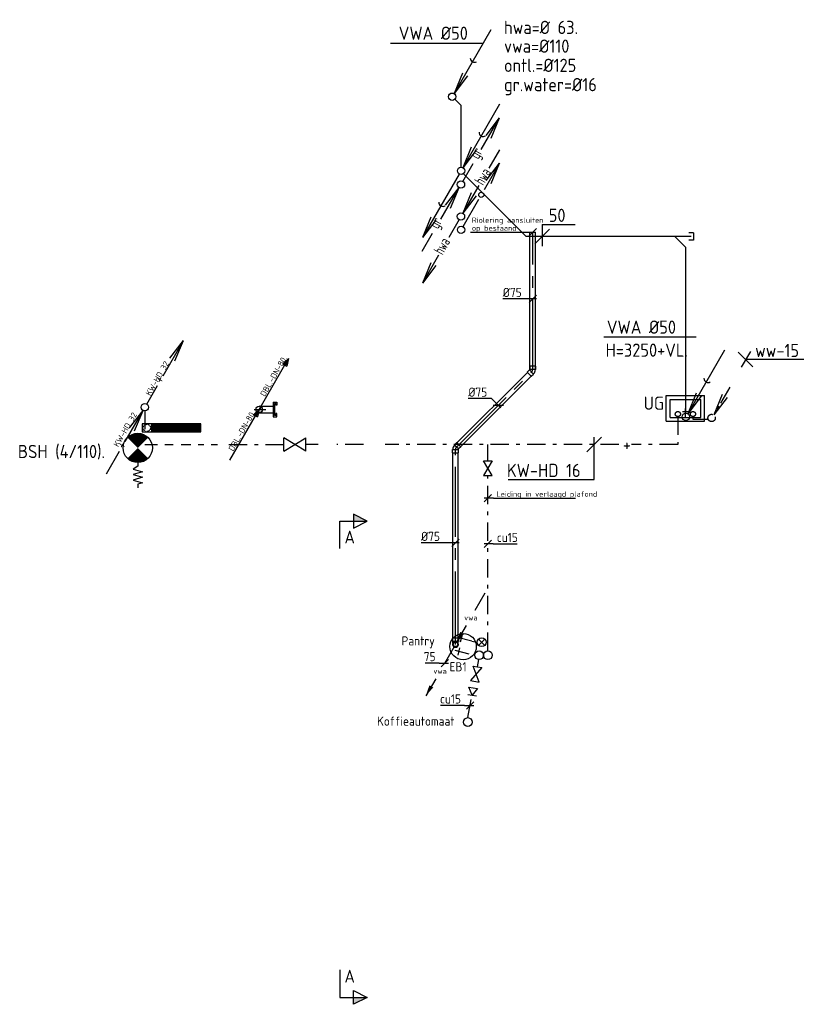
# Model space of a CAD drawing. Header units: millimetres. Extents: x -64404 to 25991, y -2758 to 46652.
# Tile 4 of 8: x -64404 to -53642, y 10855 to 24275. Entities that reach past the tile are written whole.
import ezdxf
from ezdxf.enums import TextEntityAlignment as Align

# ---------------------------------------------------------------- set-up
doc = ezdxf.new("R2010")
doc.units = ezdxf.units.MM
doc.header["$LTSCALE"] = 50
for name, pattern in [('2322109', [10, 5, -2, 1, -2]), ('2322110', [10, 5, -1, 1, -1, 1, -1]), ('CENTER2', [28.575, 19.05, -3.175, 3.175, -3.175]), ('KOUDWATERTAP', [1.1, 0.5, -0.25, 0.1, -0.25]), ('KW', [7, 4, -1, 1, -1]), ('WARMWATERTAP', [1.45, 0.5, -0.25, 0.1, -0.25, 0.1, -0.25])]:
    doc.linetypes.add(name, pattern=pattern)
for name, color, linetype in [('50', 3, 'Continuous'), ('51', 6, 'Continuous'), ('51-LEIDING', 3, 'Continuous'), ('52', 3, 'Continuous'), ('54', 3, 'Continuous'), ('60-CV', 3, 'Continuous'), ('Bestaande grijswater', 102, 'KOUDWATERTAP'), ('SYM-W', 7, 'Continuous'), ('WL522---_VWA', 2, 'Continuous'), ('WL5232--', 192, 'Continuous'), ('WL524---_D', 192, 'Continuous'), ('WL524---_HARTLIJN', 7, 'Continuous'), ('WL531---', 132, 'Continuous'), ('WL5310--_KW', 2, 'KOUDWATERTAP'), ('WL5310--Bestaande_KW', 170, 'KOUDWATERTAP'), ('WL532---', 12, 'Continuous'), ('WL532---_DBL', 6, 'Continuous'), ('WL532---_KW-LD', 5, 'KW'), ('WL5420--_PERSL', 5, 'Continuous'), ('WL561---', 10, 'Continuous'), ('WM5232--', 2, 'Continuous'), ('WM524---', 2, 'Continuous'), ('WM531---', 2, 'Continuous'), ('WM561---_AANVOER', 2, 'Continuous')]:
    doc.layers.add(name, color=color, linetype=linetype)
doc.styles.add('BURO-018', font='ISO96.shx', dxfattribs={"height": 90})
doc.styles.add('BURO-025', font='ISO96.shx', dxfattribs={"height": 125})
doc.styles.add('BURO-035', font='ISO96.shx', dxfattribs={"height": 175})
doc.styles.add('ISO', font='ISO.SHX')

# ---------------------------------------------------------------- blocks, each defined once
blk = doc.blocks.new('LDV3')
at = {"color": 0, "linetype": 'Continuous'}
for p, q in [((4.5, 7.79), (6.75, 11.69)), ((0.25, 0.43), (2.5, 4.33))]:
    blk.add_line(p, q, dxfattribs=at)
blk.add_lwpolyline([(0.25, 0.43, 0, 1, 0), (1.5, 2.6, 1, 1, 0)], format="xyseb", dxfattribs=at)
blk.add_circle((0, 0), 0.5, dxfattribs=at)
at = {"color": 0, "linetype": 'Continuous', "style": 'BURO-018'}
blk.add_attdef('LD_TEXT1', text='', height=1.8, dxfattribs=at).set_placement((3.5, 6.06), align=Align.MIDDLE)
blk = doc.blocks.new('*U3')
at = {"color": 0, "ltscale": 10}
for p, q in [((-39, 84), (-39, 40)), ((39, 84), (-39, 84)), ((-39, 40), (-38, 38)), ((39, 40), (-39, 40)), ((-38, 33), (-38, 38)), ((-38, 23), (-38, 33)), ((-38, 15), (-38, 23)), ((-38, 12), (-38, 15)), ((39, 40), (38, 38)), ((38, 33), (38, 38)), ((38, 23), (38, 33)), ((38, 15), (38, 23)), ((38, 12), (38, 15)), ((39, 84), (39, 40))]:
    blk.add_line(p, q, dxfattribs=at)
blk.add_arc((0, 0), 39.4, 0.18, 0, dxfattribs=at)
at = {"layer": 'WL524---_HARTLIJN', "linetype": 'CENTER2'}
for p in [(0, 40), (0, 0)]:
    blk.add_line(p, (0, 38), dxfattribs=at)
blk.add_circle((0, 0), 0.075, dxfattribs=at)
at = {"layer": 'WL524---_D', "color": 1, "style": 'BURO-018'}
blk.add_attdef('POSNR', text='', height=90, dxfattribs=at).set_placement((0, 0), align=Align.MIDDLE)
blk = doc.blocks.new('*U4')
at = {"color": 0, "ltscale": 10}
for p, q in [((0, 37), (2572, 37)), ((0, -38), (2572, -38))]:
    blk.add_line(p, q, dxfattribs=at)
at = {"layer": 'WL524---_HARTLIJN', "linetype": 'CENTER2'}
blk.add_line((0, 0), (2616, 0), dxfattribs=at)
at = {"layer": 'WL524---_D', "color": 1, "style": 'BURO-018'}
blk.add_attdef('POSNR', text='', height=90, dxfattribs=at).set_placement((0, 0), align=Align.MIDDLE)
blk = doc.blocks.new('*U5')
at = {"color": 0, "ltscale": 10}
for p, q in [((-65, 39), (-21, 39)), ((-65, 39), (-65, -39)), ((-21, 39), (-19, 38)), ((-21, 39), (-21, -39)), ((-13, -43), (43, 13)), ((43, 13), (40, 13)), ((74, -18), (43, 13)), ((-65, -39), (-21, -39)), ((-21, -39), (-19, -38)), ((-13, -43), (-13, -40)), ((18, -74), (-13, -43)), ((18, -74), (74, -18))]:
    blk.add_line(p, q, dxfattribs=at)
for radius in [83.7, 8.67]:
    blk.add_arc((-19, -46), radius, 45, 90, dxfattribs=at)
at = {"layer": 'WL524---_HARTLIJN', "linetype": 'CENTER2'}
for p, q in [((-21, 0), (-19, 0)), ((15, -15), (14, -14))]:
    blk.add_line(p, q, dxfattribs=at)
blk.add_arc((-19, -46), 46.2, 45, 90, dxfattribs=at)
at = {"layer": 'WL524---_D', "color": 1, "style": 'BURO-018'}
blk.add_attdef('POSNR', text='', height=90, dxfattribs=at).set_placement((0, 0), align=Align.MIDDLE)
blk = doc.blocks.new('*U6')
at = {"color": 0, "ltscale": 10}
for p, q in [((0, 37), (1401, 37)), ((0, -38), (0, 37)), ((0, -38), (1401, -38))]:
    blk.add_line(p, q, dxfattribs=at)
at = {"layer": 'WL524---_HARTLIJN', "linetype": 'CENTER2'}
blk.add_line((0, 0), (1445, 0), dxfattribs=at)
at = {"layer": 'WL524---_D', "color": 1, "style": 'BURO-018'}
blk.add_attdef('POSNR', text='', height=90, dxfattribs=at).set_placement((0, 0), align=Align.MIDDLE)
blk = doc.blocks.new('*U7')
at = {"color": 0, "ltscale": 10}
for p, q in [((-65, 39), (-21, 39)), ((-65, 39), (-65, -39)), ((-21, 39), (-19, 37)), ((-21, 39), (-21, -39)), ((18, 74), (-13, 43)), ((-13, 43), (-13, 40)), ((43, -13), (-13, 43)), ((74, 18), (18, 74)), ((74, 18), (43, -13)), ((-65, -39), (-21, -39)), ((-21, -39), (-19, -37)), ((43, -13), (40, -13))]:
    blk.add_line(p, q, dxfattribs=at)
for radius in [8.67, 83.7]:
    blk.add_arc((-19, 46), radius, 270, 315, dxfattribs=at)
at = {"layer": 'WL524---_HARTLIJN', "linetype": 'CENTER2'}
for p, q in [((-21, 0), (-19, 0)), ((15, 15), (14, 14))]:
    blk.add_line(p, q, dxfattribs=at)
blk.add_arc((-19, 46), 46.2, 270, 315, dxfattribs=at)
at = {"layer": 'WL524---_D', "color": 1, "style": 'BURO-018'}
blk.add_attdef('POSNR', text='', height=90, dxfattribs=at).set_placement((0, 0), align=Align.MIDDLE)
blk = doc.blocks.new('*U8')
at = {"color": 0, "ltscale": 10}
for p, q in [((0, 37), (1870, 37)), ((1870, 37), (1870, -38)), ((0, -38), (1870, -38))]:
    blk.add_line(p, q, dxfattribs=at)
at = {"layer": 'WL524---_HARTLIJN', "linetype": 'CENTER2'}
blk.add_line((0, 0), (1870, 0), dxfattribs=at)
at = {"layer": 'WL524---_D', "color": 1, "style": 'BURO-018'}
blk.add_attdef('POSNR', text='', height=90, dxfattribs=at).set_placement((0, 0), align=Align.MIDDLE)
blk = doc.blocks.new('*U9')
at = {"layer": 'WM524---', "color": 0, "ltscale": 10}
for p, q in [((50, 0), (-469, 0)), ((-50, -50), (50, 50))]:
    blk.add_line(p, q, dxfattribs=at)
at = {"layer": 'WM524---', "color": 0, "style": 'BURO-025'}
blk.add_text('%%c75', height=125, dxfattribs=at).set_placement((-469, 25))
blk = doc.blocks.new('*U10')
at = {"layer": 'WM524---', "color": 0, "ltscale": 10}
for p, q in [((-91, 91), (-409, 91)), ((35, -35), (-91, 91)), ((-71, 0), (71, 0))]:
    blk.add_line(p, q, dxfattribs=at)
at = {"layer": 'WM524---', "color": 0, "style": 'BURO-025'}
blk.add_text('%%c75', height=125, dxfattribs=at).set_placement((-409, 116))
blk = doc.blocks.new('*U11')
at = {"layer": 'WM524---', "color": 0, "ltscale": 10}
for p, q in [((50, 0), (-407, 0)), ((-50, -50), (50, 50))]:
    blk.add_line(p, q, dxfattribs=at)
at = {"layer": 'WM524---', "color": 0, "style": 'BURO-025'}
blk.add_text('%%c75', height=125, dxfattribs=at).set_placement((-407, 25))
blk = doc.blocks.new('*X28')
at = {"color": 0}
for p, q in [((29158, 61986), (29262, 62089)), ((29158, 61999), (29248, 62089)), ((29158, 62013), (29235, 62089)), ((29158, 62026), (29222, 62089)), ((29158, 62040), (29208, 62089)), ((29158, 62053), (29195, 62089)), ((29158, 62067), (29181, 62089)), ((29158, 62080), (29168, 62089)), ((29158, 61972), (29268, 62082)), ((29158, 61959), (29268, 62069)), ((29158, 61945), (29268, 62055)), ((29158, 61932), (29268, 62042)), ((29158, 61918), (29268, 62028)), ((29158, 61905), (29268, 62015)), ((29158, 61891), (29268, 62001)), ((29158, 61878), (29268, 61988)), ((29158, 61865), (29268, 61975)), ((29158, 61851), (29268, 61961)), ((29158, 61838), (29268, 61948)), ((29158, 61824), (29268, 61934)), ((29158, 61811), (29268, 61921)), ((29158, 61797), (29268, 61907)), ((29158, 61784), (29268, 61894)), ((29158, 61770), (29268, 61880)), ((29158, 61757), (29268, 61867)), ((29158, 61743), (29268, 61853)), ((29158, 61730), (29268, 61840)), ((29158, 61716), (29268, 61826)), ((29158, 61703), (29268, 61813)), ((29158, 61689), (29268, 61799)), ((29158, 61676), (29268, 61786)), ((29158, 61662), (29268, 61772)), ((29158, 61649), (29268, 61759)), ((29158, 61636), (29268, 61746)), ((29158, 61622), (29268, 61732)), ((29158, 61609), (29268, 61719)), ((29158, 61595), (29268, 61705)), ((29158, 61582), (29268, 61692)), ((29158, 61568), (29268, 61678)), ((29158, 61555), (29268, 61665)), ((29158, 61541), (29268, 61651)), ((29158, 61528), (29268, 61638)), ((29158, 61514), (29268, 61624)), ((29158, 61501), (29268, 61611)), ((29158, 61487), (29268, 61597)), ((29158, 61474), (29268, 61584)), ((29158, 61460), (29268, 61570)), ((29158, 61447), (29268, 61557)), ((29158, 61433), (29268, 61543)), ((29158, 61420), (29268, 61530)), ((29168, 61416), (29268, 61517)), ((29182, 61416), (29268, 61503)), ((29195, 61416), (29268, 61490)), ((29209, 61416), (29268, 61476)), ((29222, 61416), (29268, 61463)), ((29236, 61416), (29268, 61449)), ((29249, 61416), (29268, 61436)), ((29263, 61416), (29268, 61422))]:
    blk.add_line(p, q, dxfattribs=at)
blk = doc.blocks.new('113')
at = {"layer": '52', "color": 1, "linetype": 'Continuous'}
for p, q in [((2.47, 4.28), (5.25, 9.09)), ((3.42, 6.7), (5.25, 9.09)), ((4.1, 6.31), (5.25, 9.09)), ((0.25, 0.43), (1.71, 2.96))]:
    blk.add_line(p, q, dxfattribs=at)
blk.add_circle((0, 0), 0.5, dxfattribs=at)
at = {"layer": '52', "color": 7, "style": 'ISO', "width": 0.75}
blk.add_text('+', height=1.5, rotation=61.3721, dxfattribs=at).set_placement((2.41, 3.14))
blk = doc.blocks.new('114')
at = {"layer": '52', "color": 1, "linetype": 'Continuous'}
for p, q in [((-2.69, -4.65), (-0.25, -0.43)), ((-2.08, -2.82), (-0.25, -0.43)), ((-1.4, -3.22), (-0.25, -0.43)), ((-5.25, -9.09), (-3.44, -5.97))]:
    blk.add_line(p, q, dxfattribs=at)
blk.add_circle((0, 0), 0.5, dxfattribs=at)
at = {"layer": '52', "color": 7, "style": 'ISO', "width": 0.75}
blk.add_text('+', height=1.5, rotation=61.3721, dxfattribs=at).set_placement((-2.75, -5.79))
blk = doc.blocks.new('D115')
at = {"layer": '52', "linetype": 'Continuous'}
for name in ['113', '114']:
    blk.add_blockref(name, (0, 0), dxfattribs=at)
blk = doc.blocks.new('PA')
at = {"layer": 'WL532---_KW-LD', "color": 7, "linetype": 'Continuous'}
blk.add_line((0, 0), (200, 346.4), dxfattribs=at)
at = {"layer": 'WL532---_KW-LD', "color": 7}
for p, q in [((162, 310.6), (200, 346.4)), ((200, 346.4), (170.7, 305.6)), ((200, 346.4), (179.3, 300.6)), ((200, 346.4), (188, 295.6)), ((162, 310.6), (188, 295.6))]:
    blk.add_line(p, q, dxfattribs=at)
blk = doc.blocks.new('032')
at = {"layer": '50', "color": 1, "linetype": 'Continuous'}
for p, q in [((-0.25, -0.43), (-1.67, -2.89)), ((-3.06, -5.3), (-5.25, -9.09)), ((-4.1, -6.31), (-5.25, -9.09)), ((-3.42, -6.7), (-5.25, -9.09))]:
    blk.add_line(p, q, dxfattribs=at)
blk.add_circle((0, 0), 0.5, dxfattribs=at)
at = {"layer": '50', "color": 7, "style": 'ISO', "width": 0.7}
blk.add_text('hwa', height=1.5, rotation=61.3721, dxfattribs=at).set_placement((-2.48, -5.35))
blk = doc.blocks.new('033')
at = {"layer": '50', "color": 1, "linetype": 'Continuous'}
for p, q in [((5.25, 9.09), (3.8, 6.58)), ((2.44, 4.22), (0.25, 0.43)), ((1.4, 3.22), (0.25, 0.43)), ((2.08, 2.82), (0.25, 0.43))]:
    blk.add_line(p, q, dxfattribs=at)
blk.add_circle((0, 0), 0.5, dxfattribs=at)
at = {"layer": '50', "color": 7, "style": 'ISO', "width": 0.7}
blk.add_text('hwa', height=1.5, rotation=59.4545, dxfattribs=at).set_placement((3.04, 4.13))
blk = doc.blocks.new('034')
at = {"layer": '50', "linetype": 'Continuous'}
for name in ['033', '032']:
    blk.add_blockref(name, (0, 0), dxfattribs=at)
blk = doc.blocks.new('3-01')
at = {"layer": 'SYM-W', "color": 2}
for p, q in [((-2.5, 1.5), (-2.5, -1.5)), ((-2.5, 1.5), (2.5, -1.5)), ((2.5, 1.5), (-2.5, -1.5)), ((2.5, 1.5), (2.5, -1.5))]:
    blk.add_line(p, q, dxfattribs=at)
blk = doc.blocks.new('W3-01A')
at = {"layer": 'SYM-W', "linetype": 'Continuous', "xscale": 0.75, "yscale": 0.75, "zscale": 0.75}
blk.add_blockref('3-01', (0, 0), dxfattribs=at)
blk = doc.blocks.new('030')
at = {"layer": '51', "color": 1, "linetype": 'Continuous'}
for p in [(5.25, 9.09), (1.4, 3.22), (2.08, 2.82)]:
    blk.add_line(p, (0.25, 0.43), dxfattribs=at)
blk.add_circle((0, 0), 0.5, dxfattribs=at)
blk.add_arc((3.03, 5.25), 0.567, 178.0725, 301.9275, dxfattribs=at)
blk = doc.blocks.new('029')
at = {"layer": '51', "color": 1, "linetype": 'Continuous'}
for p in [(-0.25, -0.43), (-4.1, -6.31), (-3.42, -6.7)]:
    blk.add_line(p, (-5.25, -9.09), dxfattribs=at)
blk.add_circle((0, 0), 0.5, dxfattribs=at)
blk.add_arc((-2.47, -4.27), 0.567, 178.0725, 301.9275, dxfattribs=at)
blk = doc.blocks.new('031')
at = {"layer": '51', "linetype": 'Continuous'}
for name in ['030', '029']:
    blk.add_blockref(name, (0, 0), dxfattribs=at)
blk = doc.blocks.new('GR')
at = {"layer": '52', "color": 1, "linetype": 'Continuous'}
for p, q in [((277, 480), (525, 909)), ((342, 670), (525, 909)), ((410, 631), (525, 909)), ((25, 43), (166, 287)), ((-275, -472), (-27, -42)), ((-210, -281), (-27, -42)), ((-142, -320), (-27, -42)), ((-527, -908), (-386, -664))]:
    blk.add_line(p, q, dxfattribs=at)
blk.add_circle((0, 0), 50, dxfattribs=at)
at = {"layer": '52', "color": 7, "style": 'ISO', "width": 0.75}
for p in [(238, 335), (-314, -616)]:
    blk.add_text('gr', height=150, rotation=61.3721, dxfattribs=at).set_placement(p)
blk = doc.blocks.new('027')
at = {"layer": '51', "color": 1, "linetype": 'Continuous'}
for p, q in [((5.26, 9.1), (3.14, 5.44)), ((3.42, 6.72), (5.26, 9.1)), ((4.1, 6.32), (5.26, 9.1)), ((2.39, 4.14), (0.25, 0.43))]:
    blk.add_line(p, q, dxfattribs=at)
for centre, radius in [((2.76, 4.77), 0.35), ((0, 0), 0.5)]:
    blk.add_circle(centre, radius, dxfattribs=at)
blk = doc.blocks.new('$MAAT')
at = {"layer": 'SYM-W', "color": 1}
blk.add_line((1, 1), (-1, -1), dxfattribs=at)
blk = doc.blocks.new('23222202')
at = {"color": 0, "linetype": 'Continuous'}
blk.add_circle((0, 0), 1.5, dxfattribs=at)
at = {"color": 0, "linetype": 'Continuous', "style": 'BURO-018', "flags": 1}
blk.add_attdef('CV_MATCODE', (0, 0), '', height=1.8, dxfattribs=at)
blk = doc.blocks.new('3048301')
at = {"color": 0, "linetype": 'Continuous'}
for p, q in [((-2.5, 1.5), (2.5, -1.5)), ((-2.5, -1.5), (-2.5, 1.5)), ((2.5, 1.5), (-2.5, -1.5)), ((2.5, -1.5), (2.5, 1.5))]:
    blk.add_line(p, q, dxfattribs=at)
at = {"color": 0, "linetype": 'Continuous', "style": 'BURO-018', "flags": 1}
blk.add_attdef('CV_MATCODE', (0, 0), '', height=1.8, dxfattribs=at)
blk = doc.blocks.new('*U39', base_point=(-58029, 17226))
at = {"color": 0, "linetype": 'Continuous'}
for p, q in [((-57979, 17276), (-58079, 17176)), ((-57954, 17226), (-58079, 17226)), ((-57954, 17226), (-57627, 17226))]:
    blk.add_line(p, q, dxfattribs=at)
at = {"color": 0, "linetype": 'Continuous', "style": 'BURO-025'}
blk.add_text('cu15', height=125, dxfattribs=at).set_placement((-57904, 17251))
blk = doc.blocks.new('BOILER')
for p, q in [((0.354, 0.354), (0.354, 0.354, 1)), ((-0.354, -0.354), (-0.354, -0.354, 1))]:
    blk.add_line(p, q)
for centre in [(0, 0), (0, 0, 1)]:
    blk.add_circle(centre, 0.5)
at = {"color": 0, "linetype": 'Continuous', "style": 'BURO-018', "flags": 1}
blk.add_attdef('CV_MATCODE', (0, 0), '', height=1.8, dxfattribs=at)
blk = doc.blocks.new('23222203')
at = {"color": 0, "linetype": 'Continuous'}
for p, q in [((-1.06, -1.06), (1.06, 1.06)), ((-1.06, 1.06), (1.06, -1.06))]:
    blk.add_line(p, q, dxfattribs=at)
blk.add_circle((0, 0), 1.5, dxfattribs=at)
at = {"color": 0, "linetype": 'Continuous', "style": 'BURO-018', "flags": 1}
blk.add_attdef('CV_MATCODE', (0, 0), '', height=1.8, dxfattribs=at)
blk = doc.blocks.new('23222201')
at = {"color": 0, "linetype": 'Continuous'}
for p, q in [((1.25, 3.75), (-1.25, 3.75)), ((0, 0), (0, 5))]:
    blk.add_line(p, q, dxfattribs=at)
at = {"color": 0, "linetype": 'Continuous', "style": 'BURO-018', "flags": 1}
blk.add_attdef('CV_MATCODE', (0, 0), '', height=1.8, dxfattribs=at)
blk = doc.blocks.new('*U42', base_point=(-58237, 14970))
at = {"color": 0, "linetype": 'Continuous'}
for p, q in [((-58312, 14970), (-58639, 14970)), ((-58312, 14970), (-58187, 14970)), ((-58187, 15020), (-58287, 14920))]:
    blk.add_line(p, q, dxfattribs=at)
at = {"color": 0, "linetype": 'Continuous', "style": 'BURO-025'}
blk.add_text('cu15', height=125, dxfattribs=at).set_placement((-58362, 14995), align=Align.RIGHT)
blk = doc.blocks.new('3048311')
at = {"color": 0, "linetype": 'Continuous'}
for p, q in [((-2.5, 1.5), (0, 0)), ((-2.5, -1.5), (-2.5, 1.5)), ((0, 0), (-2.5, -1.5)), ((0, -1.5), (0, 1.5))]:
    blk.add_line(p, q, dxfattribs=at)
at = {"color": 0, "linetype": 'Continuous', "style": 'BURO-018', "flags": 1}
blk.add_attdef('CV_MATCODE', (0, 0), '', height=1.8, dxfattribs=at)
blk = doc.blocks.new('LDV2')
at = {"color": 0, "linetype": 'Continuous'}
for p, q in [((-0.25, -0.43), (-2.5, -4.33)), ((-4.5, -7.79), (-6.75, -11.69))]:
    blk.add_line(p, q, dxfattribs=at)
blk.add_lwpolyline([(-6.75, -11.69, 0, 1, 0), (-5.5, -9.53, 1, 1, 0)], format="xyseb", dxfattribs=at)
blk.add_circle((0, 0), 0.5, dxfattribs=at)
at = {"color": 0, "linetype": 'Continuous', "style": 'BURO-018'}
blk.add_attdef('LD_TEXT1', text='', height=1.8, dxfattribs=at).set_placement((-3.5, -6.06), align=Align.MIDDLE)
blk = doc.blocks.new('*U43', base_point=(-58620, 15350))
at = {"color": 0, "linetype": 'Continuous'}
for p, q in [((-58695, 15350), (-58888, 15350)), ((-58695, 15350), (-58570, 15350)), ((-58570, 15400), (-58670, 15300))]:
    blk.add_line(p, q, dxfattribs=at)
at = {"color": 0, "linetype": 'Continuous', "style": 'BURO-025'}
blk.add_text('75', height=125, dxfattribs=at).set_placement((-58745, 15375), align=Align.RIGHT)

msp = doc.modelspace()

# ---------------------------------------------------------------- linework, layer by layer
at = {"layer": '51-LEIDING', "color": 7}
for q in [(-56834, 21486), (-57281, 21190)]:
    msp.add_line((-57281, 21486), q, dxfattribs=at)
at = {"layer": '51-LEIDING'}
for p, q in [((-61935, 18767), (-62735, 18767)), ((-62735, 18767), (-62735, 18657)), ((-62735, 18657), (-61935, 18657)), ((-62608, 18767), (-62608, 18657)), ((-61935, 18657), (-61935, 18767))]:
    msp.add_line(p, q, dxfattribs=at)
at = {"layer": '52', "color": 1, "linetype": 'Continuous'}
for p, q in [((-54444, 19754), (-54569, 19537)), ((-54829, 19166), (-54944, 18888)), ((-54761, 19127), (-54944, 18888))]:
    msp.add_line(p, q, dxfattribs=at)
at = {"layer": '54', "color": 2, "const_width": 200}
for points in [[(-62723, 18509, 0.414214), (-62864, 18509, 1)], [(-62864, 18368, 0.414214), (-62723, 18368, 1)]]:
    msp.add_lwpolyline(points, format="xyb", dxfattribs=at)
at = {"layer": '54', "color": 7}
msp.add_lwpolyline([(-62794, 18239), (-62794, 18189), (-62857, 18151), (-62731, 18113), (-62857, 18075), (-62731, 18038), (-62857, 18000), (-62731, 17962), (-62794, 17943), (-62794, 17893)], dxfattribs=at)
at = {"layer": '54', "color": 2}
msp.add_circle((-62794, 18439), 200, dxfattribs=at)
at = {"layer": '60-CV', "color": 7}
msp.add_line((-53718, 19645), (-54511, 19645), dxfattribs=at)
at = {"layer": 'SYM-W', "color": 7}
for p, q in [((-57181, 21421), (-57381, 21221)), ((-54613, 19745), (-54413, 19545))]:
    msp.add_line(p, q, dxfattribs=at)
at = {"layer": 'SYM-W', "color": 2}
for p, q in [((-55593, 18802), (-55593, 19152)), ((-55593, 19152), (-55068, 19152)), ((-55540, 18854), (-55540, 19099)), ((-55540, 19099), (-55120, 19099)), ((-55120, 18854), (-55120, 19099)), ((-55068, 18802), (-55068, 19152)), ((-55370, 18934), (-55290, 18934)), ((-55330, 18854), (-55330, 18974)), ((-55593, 18802), (-55068, 18802)), ((-55540, 18854), (-55120, 18854))]:
    msp.add_line(p, q, dxfattribs=at)
at = {"layer": 'WL522---_VWA', "color": 7}
for p, q in [((-58089, 23953), (-59348, 23953)), ((-55182, 19947), (-56440, 19947))]:
    msp.add_line(p, q, dxfattribs=at)
at = {"layer": 'WL524---_D'}
for p, q in [((-58388, 23107), (-58473, 23191)), ((-58388, 22265), (-58388, 23107)), ((-57501, 21320), (-58354, 22174)), ((-55219, 21370), (-55284, 21370)), ((-55219, 21370), (-55219, 21270)), ((-55253, 21320), (-57501, 21320)), ((-55325, 21169), (-55476, 21320)), ((-55219, 21270), (-55284, 21270)), ((-55325, 18910), (-55325, 21169))]:
    msp.add_line(p, q, dxfattribs=at)
at = {"layer": 'WL531---', "linetype": '2322109'}
for p, q in [((-62697, 18943), (-62697, 18486)), ((-55433, 18868), (-55433, 18486)), ((-62697, 18486), (-62525, 18486)), ((-62427, 18486), (-62312, 18486)), ((-62204, 18486), (-62073, 18486)), ((-61969, 18486), (-61893, 18486)), ((-61796, 18486), (-61709, 18486)), ((-61554, 18486), (-60806, 18486)), ((-60334, 18486), (-60505, 18486)), ((-59716, 18486), (-60082, 18486)), ((-56236, 18486), (-59422, 18486)), ((-58022, 18264), (-58022, 18486)), ((-55433, 18486), (-56064, 18486)), ((-58022, 15673), (-58022, 18064)), ((-58164, 15455), (-58145, 15553)), ((-58296, 14762), (-58237, 15070))]:
    msp.add_line(p, q, dxfattribs=at)
msp.add_circle((-55433, 18900), 35, dxfattribs=at)
at = {"layer": 'WL5310--_KW', "color": 7, "linetype": 'Continuous'}
for p, q in [((-56573, 18008), (-56573, 18586)), ((-57745, 18008), (-56573, 18008))]:
    msp.add_line(p, q, dxfattribs=at)
at = {"layer": 'WL5310--Bestaande_KW', "linetype": 'KOUDWATERTAP'}
msp.add_circle((-62671, 18711), 50, dxfattribs=at)
at = {"layer": 'WL532---', "linetype": '2322110'}
for p, q in [((-54726, 19267), (-54944, 18888)), ((-55228, 18865), (-55228, 18832)), ((-55228, 18832), (-55022, 18832)), ((-58241, 15806), (-58167, 15790))]:
    msp.add_line(p, q, dxfattribs=at)
for centre, radius in [((-55228, 18900), 35), ((-54973, 18847), 50)]:
    msp.add_circle(centre, radius, dxfattribs=at)
at = {"layer": 'WL532---_DBL'}
for p, q in [((-60947, 19062), (-60947, 18864)), ((-60947, 19062), (-60898, 19062)), ((-60898, 19062), (-60898, 19020)), ((-61210, 18963), (-61049, 18963)), ((-61139, 19008), (-60947, 19008)), ((-60932, 19046), (-60932, 18880)), ((-60912, 19046), (-60932, 19046)), ((-60912, 19020), (-60912, 19046)), ((-60898, 19020), (-60912, 19020)), ((-61139, 18918), (-60947, 18918)), ((-60947, 18864), (-60898, 18864)), ((-60912, 18880), (-60932, 18880)), ((-60898, 18907), (-60912, 18907)), ((-60912, 18907), (-60912, 18880)), ((-60898, 18864), (-60898, 18907))]:
    msp.add_line(p, q, dxfattribs=at)
msp.add_circle((-61139, 18963), 45, dxfattribs=at)
msp.add_arc((-61140, 18986), 22.5, 272.4, 87.6, dxfattribs=at)
at = {"layer": 'WM524---'}
msp.add_line((-58258, 21379), (-57412, 21379), dxfattribs=at)
at = {"layer": 'WM524---', "linetype": '2322109'}
msp.add_line((-57462, 21329), (-57362, 21429), dxfattribs=at)
at = {"layer": 'WM531---', "linetype": '2322109'}
for p, q in [((-57972, 17802), (-58072, 17702)), ((-57947, 17752), (-58072, 17752))]:
    msp.add_line(p, q, dxfattribs=at)
at = {"layer": 'WM531---'}
msp.add_line((-57947, 17752), (-56830, 17752), dxfattribs=at)
at = {"layer": 'WM561---_AANVOER', "color": 4}
for points in [[(-60042, 17066), (-60042, 17441), (-59667, 17441), (-59855, 17535), (-59855, 17347), (-59667, 17441)], [(-60042, 11324), (-60042, 10949), (-59667, 10949), (-59855, 10855), (-59855, 11043), (-59667, 10949)]]:
    msp.add_lwpolyline(points, dxfattribs=at)
for points in [[(-59667, 17441), (-59855, 17441), (-59855, 17535)], [(-59667, 10949), (-59855, 10949), (-59855, 10855)]]:
    msp.add_solid(points, dxfattribs=at)

# ---------------------------------------------------------------- block references
at = {"layer": '50', "linetype": 'Continuous', "xscale": 100, "yscale": 100, "zscale": 100}
msp.add_blockref('034', (-58389, 21594), dxfattribs=at)
at = {"layer": '51', "color": 3, "linetype": 'WARMWATERTAP', "xscale": 100, "yscale": 100, "zscale": 100}
msp.add_blockref('027', (-58388, 21411), dxfattribs=at)
at = {"layer": '51-LEIDING', "color": 1, "rotation": 270}
msp.add_blockref('*X28', (-124024, 47926), dxfattribs=at)
at = {"layer": 'Bestaande grijswater', "linetype": 'KOUDWATERTAP'}
msp.add_blockref('GR', (-58389, 22028), dxfattribs=at)
at = {"layer": 'WL5232--'}
ref = msp.add_blockref('LDV3', (-58464, 15760), dxfattribs=dict(at, xscale=60, yscale=60, zscale=60))
ref.add_attrib('LD_TEXT1', 'vwa', dxfattribs={"layer": '0', "color": 2, "linetype": 'Continuous', "height": 72, "style": 'BURO-018'}).set_placement((-58254, 16124), align=Align.MIDDLE)
at = {"layer": 'WL5232--', "linetype": '2322109'}
ref = msp.add_blockref('LDV2', (-58464, 15760), dxfattribs=dict(at, xscale=60, yscale=60, zscale=60))
ref.add_attrib('LD_TEXT1', 'vwa', dxfattribs={"layer": '0', "color": 2, "linetype": 'Continuous', "height": 72, "style": 'BURO-018'}).set_placement((-58674, 15396), align=Align.MIDDLE)
at = {"layer": 'WL524---_D', "xscale": 100, "yscale": 100, "zscale": 100}
for name, p in [('030', (-58509, 23226)), ('031', (-58388, 22215)), ('030', (-55324, 18861))]:
    msp.add_blockref(name, p, dxfattribs=at)
at = {"layer": 'WL524---_D'}
for name, p, rotation in [('*U8', (-57412, 19509), 90), ('*U6', (-58449, 18451), 45), ('*U7', (-57412, 19488), 45), ('*U5', (-58464, 18437), 90), ('*U4', (-58464, 15800), 90)]:
    msp.add_blockref(name, p, dxfattribs=dict(at, rotation=rotation))
msp.add_blockref('*U3', (-58464, 15760), dxfattribs=at)
at = {"layer": 'WL531---', "linetype": '2322109', "xscale": 100, "yscale": 100, "zscale": 100}
msp.add_blockref('D115', (-62697, 18993), dxfattribs=at)
at = {"layer": 'WL531---', "color": 2, "linetype": '2322109', "xscale": 40, "yscale": 40, "zscale": 40}
for name, p, rotation in [('23222201', (-58241, 15806), 76.33979926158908), ('23222201', (-58276, 15629), 76.33979926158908), ('3048301', (-58181, 15356), 260.0390035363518), ('3048311', (-58237, 15070), 261.3373193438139)]:
    msp.add_blockref(name, p, dxfattribs=dict(at, rotation=rotation))
at = {"layer": 'WL531---', "color": 2, "xscale": 40, "yscale": 40, "zscale": 40}
for p in [(-58141, 15613), (-58022, 15613), (-58296, 14702)]:
    msp.add_blockref('23222202', p, dxfattribs=at)
at = {"layer": 'WL5310--_KW', "color": 7, "linetype": 'Continuous', "xscale": 100, "yscale": 100, "zscale": 100}
msp.add_blockref('$MAAT', (-56573, 18486), dxfattribs=at)
at = {"layer": 'WL532---', "color": 2, "linetype": '2322109', "xscale": 40, "yscale": 40, "zscale": 40}
msp.add_blockref('23222203', (-58107, 15790), dxfattribs=at)
at = {"layer": 'WL532---_DBL', "xscale": 2, "yscale": 2, "zscale": 2}
for p in [(-61139, 18963), (-61539, 18270)]:
    msp.add_blockref('PA', p, dxfattribs=at)
at = {"layer": 'WL5420--_PERSL', "linetype": 'Continuous', "xscale": -80, "yscale": 80, "zscale": 80, "rotation": 180}
msp.add_blockref('W3-01A', (-60655, 18486), dxfattribs=at)
at = {"layer": 'WL561---', "color": 2, "linetype": '2322109', "xscale": 40, "yscale": 40, "zscale": 40, "rotation": 270}
msp.add_blockref('3048301', (-58022, 18164), dxfattribs=at)
at = {"layer": 'WL561---', "linetype": '2322109', "xscale": 360, "yscale": 360, "zscale": 360}
msp.add_blockref('BOILER', (-58360, 15730), dxfattribs=at)
at = {"layer": 'WM5232--', "linetype": '2322109'}
msp.add_blockref('*U43', (-58610, 15507), dxfattribs=at)
at = {"layer": 'WM524---'}
for name, p in [('*U11', (-57412, 20470)), ('*U10', (-57880, 19020)), ('*U9', (-58464, 17145))]:
    msp.add_blockref(name, p, dxfattribs=at)
at = {"layer": 'WM531---', "linetype": '2322109'}
msp.add_blockref('*U39', (-58025, 17131), dxfattribs=at)
at = {"layer": 'WM531---', "color": 2, "linetype": '2322110'}
msp.add_blockref('*U42', (-58264, 14930), dxfattribs=at)

# ---------------------------------------------------------------- texts
at = {"layer": '50', "color": 7, "style": 'ISO'}
msp.add_text('H=3250+VL.', height=180, dxfattribs=at).set_placement((-56418, 19681))
at = {"layer": '51-LEIDING', "color": 7, "style": 'ISO'}
msp.add_text('50', height=180, dxfattribs=at).set_placement((-57193, 21519))
at = {"layer": '52', "color": 7, "style": 'ISO'}
msp.add_text('UG', height=180, dxfattribs=at).set_placement((-55899, 18958))
at = {"layer": '60-CV', "color": 7, "style": 'ISO'}
for s, p in [('hwa=%%c 63.', (-57803, 24080)), ('vwa=%%c110', (-57803, 23825)), ('ontl.=%%c125', (-57803, 23563)), ('gr.water=%%c16', (-57803, 23300)), ('ww-15', (-54380, 19677))]:
    msp.add_text(s, height=180, dxfattribs=at).set_placement(p)
at = {"layer": 'SYM-W', "color": 7, "style": 'ISO'}
for s, p in [('KW-HD 32', (-62623, 19141)), ('DBL.-DN-80.', (-61062, 19132)), ('DBL.-DN-80.', (-61494, 18386)), ('KW-HD 32', (-63060, 18444))]:
    msp.add_text(s, height=80, rotation=60, dxfattribs=at).set_placement(p)
at = {"layer": 'WL522---_VWA', "color": 7, "style": 'ISO'}
for p in [(-59238, 24001), (-56401, 19995)]:
    msp.add_text('VWA %%C50', height=180, dxfattribs=at).set_placement(p)
at = {"layer": 'WL5310--_KW', "color": 7, "style": 'ISO'}
for s, p in [('+', (-56183, 18395)), ('BSH (4/110).', (-64428, 18300))]:
    msp.add_text(s, height=180, dxfattribs=at).set_placement(p)
at = {"layer": 'WL5310--_KW', "color": 7, "linetype": 'Continuous', "style": 'ISO'}
msp.add_text('KW-HD 16', height=180, dxfattribs=at).set_placement((-57763, 18042))
at = {"layer": 'WM524---', "linetype": '2322109', "style": 'BURO-018'}
for s, p in [('op bestaand', (-58241, 21399)), ('Riolering aansluiten ', (-58241, 21507))]:
    msp.add_text(s, height=72, dxfattribs=at).set_placement(p)
at = {"layer": 'WM531---', "linetype": '2322109', "style": 'BURO-018'}
msp.add_text('Leiding in verlaagd plafond', height=72, dxfattribs=at).set_placement((-57906, 17774))
at = {"layer": 'WM531---', "color": 2, "linetype": '2322110', "style": 'BURO-025'}
for s, p in [('Pantry', (-59199, 15746)), ('EB1', (-58545, 15393)), ('Koffieautomaat', (-59533, 14652))]:
    msp.add_text(s, height=125, dxfattribs=at).set_placement(p)
at = {"layer": 'WM561---_AANVOER', "color": 4, "style": 'BURO-035'}
for p in [(-59906, 17224), (-59906, 11238)]:
    msp.add_text('A', height=175, dxfattribs=at).set_placement(p, align=Align.MIDDLE)

doc.saveas('drawing.dxf')
